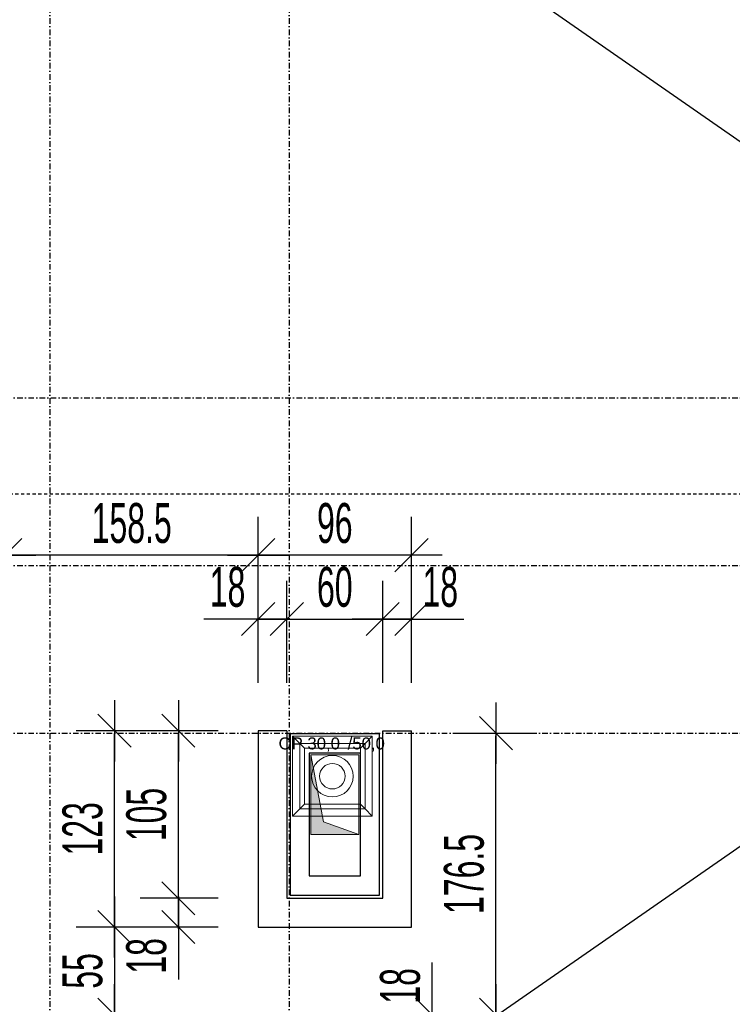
# Model space of a CAD drawing. Header units: millimetres. Extents: x 10513 to 15210, y -3009 to 1704.
# Tile 8 of 18: x 11441 to 11888, y -164 to 453. Entities that reach past the tile are written whole.
import ezdxf

# ---------------------------------------------------------------- set-up
doc = ezdxf.new("R2010")
doc.units = ezdxf.units.MM
doc.header["$LTSCALE"] = 10
doc.linetypes.add('MO', pattern=[0.7, 0.35, -0.17, 0.01, -0.17])
doc.linetypes.add('MP', pattern=[0.36, 0.2, -0.16])
for name, color, linetype in [('BA_wym', 1, 'Continuous'), ('BD_lpm', 1, 'MP'), ('BD_osm', 1, 'MO'), ('BD_wic', 1, 'Continuous'), ('BD_wis', 2, 'Continuous')]:
    doc.layers.add(name, color=color, linetype=linetype)
doc.layers.add('Nowe_A-Przebicia_Nr_pióra__1', color=7, linetype='Continuous', lineweight=13)
doc.layers.add('Nowe_FLUID-WY_Nr_pióra__20', color=1, linetype='Continuous', lineweight=13)
doc.layers.add('Nowe_A-Przebicia_Nr_pióra__102', color=7, linetype='Continuous', lineweight=5, true_color=0xcccccc)
doc.styles.add('BIKWYM', font='bikromsw.shx', dxfattribs={"width": 0.6})
doc.styles.add('STYL_AUTOMATYCZNY_1', font='arial.ttf')
doc.dimstyles.new('BA_KR_100_cm', dxfattribs={"dimtxt": 25, "dimasz": 1.666667, "dimexe": 24, "dimexo": 0, "dimgap": 0, "dimtad": 0, "dimdec": 1, "dimrnd": 0.5, "dimzin": 9, "dimdsep": 46, "dimtxsty": 'BIKWYM', "dimblk": 'WYM-KR', "dimcen": 0, "dimdle": 20, "dimclrd": 256, "dimclre": 256, "dimclrt": 2, "dimadec": 0, "dimazin": 0, "dimtfac": 0.033333, "dimtdec": 1, "dimtmove": 0, "dimatfit": 3, "dimldrblk": 'WYM-KR', "dimfxl": 25, "dimfxlon": 1, "dimtvp": 0.8, "dimtolj": 1, "dimarcsym": 0})

# ---------------------------------------------------------------- blocks, each defined once
blk = doc.blocks.new('*T23')
at = {"layer": 'Nowe_A-Przebicia_Nr_pióra__1', "color": 7, "lineweight": 13, "insert": (0, 0.0111), "char_height": 0.075, "attachment_point": 8, "style": 'STYL_AUTOMATYCZNY_1'}
blk.add_mtext('\\A1;{\\pqc;\\pt0;\\fArial|b0|i0|c238|p0;\\W1.000000;OP 30,0\\fArial|b0|i0|c238|p0;\\W1.000000;\\A1{\\H.66x;\\S^  ;}\\fArial|b0|i0|c238|p0;\\W1.000000; /50,0\\fArial|b0|i0|c238|p0;\\W1.000000;\\A1{\\H.66x;\\S^  ;}\\fArial|b0|i0|c238|p0;\\W1.000000;\\fArial|b0|i0|c238|p0;\\W1.000000;\\A1{\\H.66x;\\S^  ;}}', dxfattribs=at)
blk = doc.blocks.new('WYM-KR')
at = {"color": 7, "linetype": 'ByBlock'}
blk.add_line((6.24, 6.24), (-6.24, -6.24), dxfattribs=at)
at = {"linetype": 'ByBlock'}
blk.add_line((11.52, 0), (-11.52, 0), dxfattribs=at)
blk = doc.blocks.new('*D147')
at = {"layer": 'BA_wym', "lineweight": -2}
for p, q in [((11699.78, -168.48), (11699.78, -137.29)), ((11674.78, -170.15), (11723.78, -170.15)), ((11699.78, -188.15), (11699.78, -170.15)), ((11674.78, -188.15), (11723.78, -188.15)), ((11699.78, -189.81), (11699.78, -191.48))]:
    blk.add_line(p, q, dxfattribs=at)
at = {"layer": 'Defpoints', "color": 0}
for p in [(11659.78, -170.15), (11699.78, -170.15), (11659.78, -188.15)]:
    blk.add_point(p, dxfattribs=at)
at = {"layer": 'BA_wym', "lineweight": -2, "xscale": 1.666666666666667, "yscale": 1.666666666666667, "zscale": 1.666666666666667}
for p, rotation in [((11699.78, -170.15), 270), ((11699.78, -188.15), 90)]:
    blk.add_blockref('WYM-KR', p, dxfattribs=dict(at, rotation=rotation))
at = {"layer": 'BA_wym', "color": 2, "insert": (11679.78, -152.05), "char_height": 25, "attachment_point": 5, "rotation": 90, "style": 'BIKWYM'}
blk.add_mtext('\\A1;18', dxfattribs=at)
blk = doc.blocks.new('*D150')
at = {"layer": 'BA_wym', "lineweight": -2}
for p, q in [((11714.78, -170.15), (11763.78, -170.15)), ((11739.78, -171.81), (11739.78, -300.48)), ((11714.78, -302.15), (11763.78, -302.15))]:
    blk.add_line(p, q, dxfattribs=at)
at = {"layer": 'Defpoints', "color": 0}
for p in [(11699.78, -170.15), (11699.78, -302.15), (11739.78, -302.15)]:
    blk.add_point(p, dxfattribs=at)
at = {"layer": 'BA_wym', "lineweight": -2, "xscale": 1.666666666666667, "yscale": 1.666666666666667, "zscale": 1.666666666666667}
for p, rotation in [((11739.78, -170.15), 90), ((11739.78, -302.15), 270)]:
    blk.add_blockref('WYM-KR', p, dxfattribs=dict(at, rotation=rotation))
at = {"layer": 'BA_wym', "color": 2, "insert": (11719.78, -236.15), "char_height": 25, "attachment_point": 5, "rotation": 90, "style": 'BIKWYM'}
blk.add_mtext('\\A1;132', dxfattribs=at)
blk = doc.blocks.new('*D151')
at = {"layer": 'BA_wym', "lineweight": -2}
for p, q in [((11590.78, 37.85), (11590.78, 101.85)), ((11608.78, 37.85), (11608.78, 101.85)), ((11589.11, 77.85), (11556.81, 77.85)), ((11590.78, 77.85), (11608.78, 77.85)), ((11610.44, 77.85), (11612.11, 77.85))]:
    blk.add_line(p, q, dxfattribs=at)
at = {"layer": 'Defpoints', "color": 0}
for p in [(11608.78, 77.85), (11590.78, 7.85), (11608.78, 7.85)]:
    blk.add_point(p, dxfattribs=at)
at = {"layer": 'BA_wym', "lineweight": -2, "xscale": 1.666666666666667, "yscale": 1.666666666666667, "zscale": 1.666666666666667}
blk.add_blockref('WYM-KR', (11590.78, 77.85), dxfattribs=at)
at = {"layer": 'BA_wym', "lineweight": -2, "xscale": 1.666666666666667, "yscale": 1.666666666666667, "zscale": 1.666666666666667, "rotation": 180}
blk.add_blockref('WYM-KR', (11608.78, 77.85), dxfattribs=at)
at = {"layer": 'BA_wym', "color": 2, "insert": (11571.58, 97.85), "char_height": 25, "attachment_point": 5, "style": 'BIKWYM'}
blk.add_mtext('\\A1;18', dxfattribs=at)
blk = doc.blocks.new('*D152')
at = {"layer": 'BA_wym', "lineweight": -2}
for p, q in [((11608.78, 37.85), (11608.78, 101.85)), ((11668.78, 37.85), (11668.78, 101.85)), ((11610.44, 77.85), (11667.11, 77.85))]:
    blk.add_line(p, q, dxfattribs=at)
at = {"layer": 'Defpoints', "color": 0}
for p in [(11668.78, 77.85), (11608.78, 7.85), (11668.78, 7.85)]:
    blk.add_point(p, dxfattribs=at)
at = {"layer": 'BA_wym', "lineweight": -2, "xscale": 1.666666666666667, "yscale": 1.666666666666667, "zscale": 1.666666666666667, "rotation": 180}
blk.add_blockref('WYM-KR', (11608.78, 77.85), dxfattribs=at)
at = {"layer": 'BA_wym', "lineweight": -2, "xscale": 1.666666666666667, "yscale": 1.666666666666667, "zscale": 1.666666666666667}
blk.add_blockref('WYM-KR', (11668.78, 77.85), dxfattribs=at)
at = {"layer": 'BA_wym', "color": 2, "insert": (11638.78, 97.85), "char_height": 25, "attachment_point": 5, "style": 'BIKWYM'}
blk.add_mtext('\\A1;60', dxfattribs=at)
blk = doc.blocks.new('*D153')
at = {"layer": 'BA_wym', "lineweight": -2}
for p, q in [((11668.78, 37.85), (11668.78, 101.85)), ((11686.78, 37.85), (11686.78, 101.85)), ((11667.11, 77.85), (11665.44, 77.85)), ((11668.78, 77.85), (11686.78, 77.85)), ((11688.44, 77.85), (11719.63, 77.85))]:
    blk.add_line(p, q, dxfattribs=at)
at = {"layer": 'Defpoints', "color": 0}
for p in [(11686.78, 77.85), (11668.78, 7.85), (11686.78, 7.85)]:
    blk.add_point(p, dxfattribs=at)
at = {"layer": 'BA_wym', "lineweight": -2, "xscale": 1.666666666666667, "yscale": 1.666666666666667, "zscale": 1.666666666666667}
blk.add_blockref('WYM-KR', (11668.78, 77.85), dxfattribs=at)
at = {"layer": 'BA_wym', "lineweight": -2, "xscale": 1.666666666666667, "yscale": 1.666666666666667, "zscale": 1.666666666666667, "rotation": 180}
blk.add_blockref('WYM-KR', (11686.78, 77.85), dxfattribs=at)
at = {"layer": 'BA_wym', "color": 2, "insert": (11704.87, 97.85), "char_height": 25, "attachment_point": 5, "style": 'BIKWYM'}
blk.add_mtext('\\A1;18', dxfattribs=at)
blk = doc.blocks.new('*D154')
at = {"layer": 'BA_wym', "lineweight": -2}
for p, q in [((11590.78, 77.85), (11590.78, 141.85)), ((11686.78, 77.85), (11686.78, 141.85)), ((11685.11, 117.85), (11592.44, 117.85))]:
    blk.add_line(p, q, dxfattribs=at)
at = {"layer": 'Defpoints', "color": 0}
for p in [(11590.78, 117.85), (11590.78, 7.85), (11686.78, 7.85)]:
    blk.add_point(p, dxfattribs=at)
at = {"layer": 'BA_wym', "lineweight": -2, "xscale": 1.666666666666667, "yscale": 1.666666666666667, "zscale": 1.666666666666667, "rotation": 180}
blk.add_blockref('WYM-KR', (11590.78, 117.85), dxfattribs=at)
at = {"layer": 'BA_wym', "lineweight": -2, "xscale": 1.666666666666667, "yscale": 1.666666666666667, "zscale": 1.666666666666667}
blk.add_blockref('WYM-KR', (11686.78, 117.85), dxfattribs=at)
at = {"layer": 'BA_wym', "color": 2, "insert": (11638.78, 137.85), "char_height": 25, "attachment_point": 5, "style": 'BIKWYM'}
blk.add_mtext('\\A1;96', dxfattribs=at)
blk = doc.blocks.new('*D155')
at = {"layer": 'BA_wym', "lineweight": -2}
for p, q in [((11432.28, 94.82), (11432.28, 141.85)), ((11590.78, 77.85), (11590.78, 141.85)), ((11589.11, 117.85), (11433.94, 117.85))]:
    blk.add_line(p, q, dxfattribs=at)
at = {"layer": 'Defpoints', "color": 0}
for p in [(11432.28, 117.85), (11432.28, 94.82), (11590.78, 7.85)]:
    blk.add_point(p, dxfattribs=at)
at = {"layer": 'BA_wym', "lineweight": -2, "xscale": 1.666666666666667, "yscale": 1.666666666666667, "zscale": 1.666666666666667, "rotation": 180}
blk.add_blockref('WYM-KR', (11432.28, 117.85), dxfattribs=at)
at = {"layer": 'BA_wym', "lineweight": -2, "xscale": 1.666666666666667, "yscale": 1.666666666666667, "zscale": 1.666666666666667}
blk.add_blockref('WYM-KR', (11590.78, 117.85), dxfattribs=at)
at = {"layer": 'BA_wym', "color": 2, "insert": (11511.53, 137.85), "char_height": 25, "attachment_point": 5, "style": 'BIKWYM'}
blk.add_mtext('\\A1;158.5', dxfattribs=at)
blk = doc.blocks.new('*D156')
at = {"layer": 'BA_wym', "lineweight": -2}
for p, q in [((11565.78, -97.15), (11516.78, -97.15)), ((11540.78, -95.48), (11540.78, -93.81)), ((11540.78, -97.15), (11540.78, -115.15)), ((11565.78, -115.15), (11516.78, -115.15)), ((11540.78, -116.81), (11540.78, -148.01))]:
    blk.add_line(p, q, dxfattribs=at)
at = {"layer": 'Defpoints', "color": 0}
for p in [(11580.78, -97.15), (11540.78, -115.15), (11580.78, -115.15)]:
    blk.add_point(p, dxfattribs=at)
at = {"layer": 'BA_wym', "lineweight": -2, "xscale": 1.666666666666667, "yscale": 1.666666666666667, "zscale": 1.666666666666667}
for p, rotation in [((11540.78, -97.15), 270), ((11540.78, -115.15), 90)]:
    blk.add_blockref('WYM-KR', p, dxfattribs=dict(at, rotation=rotation))
at = {"layer": 'BA_wym', "color": 2, "insert": (11520.78, -133.24), "char_height": 25, "attachment_point": 5, "rotation": 90, "style": 'BIKWYM'}
blk.add_mtext('\\A1;18', dxfattribs=at)
blk = doc.blocks.new('*D157')
at = {"layer": 'BA_wym', "lineweight": -2}
for p, q in [((11565.78, 7.85), (11516.78, 7.85)), ((11540.78, -95.48), (11540.78, 6.19)), ((11565.78, -97.15), (11516.78, -97.15))]:
    blk.add_line(p, q, dxfattribs=at)
at = {"layer": 'Defpoints', "color": 0}
for p in [(11540.78, 7.85), (11580.78, 7.85), (11580.78, -97.15)]:
    blk.add_point(p, dxfattribs=at)
at = {"layer": 'BA_wym', "lineweight": -2, "xscale": 1.666666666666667, "yscale": 1.666666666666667, "zscale": 1.666666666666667}
for p, rotation in [((11540.78, 7.85), 90), ((11540.78, -97.15), 270)]:
    blk.add_blockref('WYM-KR', p, dxfattribs=dict(at, rotation=rotation))
at = {"layer": 'BA_wym', "color": 2, "insert": (11520.78, -44.65), "char_height": 25, "attachment_point": 5, "rotation": 90, "style": 'BIKWYM'}
blk.add_mtext('\\A1;105', dxfattribs=at)
blk = doc.blocks.new('*D158')
at = {"layer": 'BA_wym', "lineweight": -2}
for p, q in [((11525.78, 7.85), (11476.78, 7.85)), ((11500.78, -113.48), (11500.78, 6.19)), ((11525.78, -115.15), (11476.78, -115.15))]:
    blk.add_line(p, q, dxfattribs=at)
at = {"layer": 'Defpoints', "color": 0}
for p in [(11500.78, 7.85), (11540.78, 7.85), (11540.78, -115.15)]:
    blk.add_point(p, dxfattribs=at)
at = {"layer": 'BA_wym', "lineweight": -2, "xscale": 1.666666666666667, "yscale": 1.666666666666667, "zscale": 1.666666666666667}
for p, rotation in [((11500.78, 7.85), 90), ((11500.78, -115.15), 270)]:
    blk.add_blockref('WYM-KR', p, dxfattribs=dict(at, rotation=rotation))
at = {"layer": 'BA_wym', "color": 2, "insert": (11480.78, -53.65), "char_height": 25, "attachment_point": 5, "rotation": 90, "style": 'BIKWYM'}
blk.add_mtext('\\A1;123', dxfattribs=at)
blk = doc.blocks.new('*D166')
at = {"layer": 'BA_wym', "lineweight": -2}
for p, q in [((11525.78, -115.15), (11476.78, -115.15)), ((11500.78, -116.81), (11500.78, -168.48)), ((11525.78, -170.15), (11476.78, -170.15))]:
    blk.add_line(p, q, dxfattribs=at)
at = {"layer": 'Defpoints', "color": 0}
for p in [(11540.78, -115.15), (11500.78, -170.15), (11540.78, -170.15)]:
    blk.add_point(p, dxfattribs=at)
at = {"layer": 'BA_wym', "lineweight": -2, "xscale": 1.666666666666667, "yscale": 1.666666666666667, "zscale": 1.666666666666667}
for p, rotation in [((11500.78, -115.15), 90), ((11500.78, -170.15), 270)]:
    blk.add_blockref('WYM-KR', p, dxfattribs=dict(at, rotation=rotation))
at = {"layer": 'BA_wym', "color": 2, "insert": (11480.78, -142.65), "char_height": 25, "attachment_point": 5, "rotation": 90, "style": 'BIKWYM'}
blk.add_mtext('\\A1;55', dxfattribs=at)
blk = doc.blocks.new('*D231')
at = {"layer": 'BA_wym', "lineweight": -2}
for p, q in [((11714.78, 6.35), (11763.78, 6.35)), ((11739.78, -168.48), (11739.78, 4.69)), ((11714.78, -170.15), (11763.78, -170.15))]:
    blk.add_line(p, q, dxfattribs=at)
at = {"layer": 'Defpoints', "color": 0}
for p in [(11699.78, 6.35), (11739.78, 6.35), (11699.78, -170.15)]:
    blk.add_point(p, dxfattribs=at)
at = {"layer": 'BA_wym', "lineweight": -2, "xscale": 1.666666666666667, "yscale": 1.666666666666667, "zscale": 1.666666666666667}
for p, rotation in [((11739.78, 6.35), 90), ((11739.78, -170.15), 270)]:
    blk.add_blockref('WYM-KR', p, dxfattribs=dict(at, rotation=rotation))
at = {"layer": 'BA_wym', "color": 2, "insert": (11719.78, -81.9), "char_height": 25, "attachment_point": 5, "rotation": 90, "style": 'BIKWYM'}
blk.add_mtext('\\A1;176.5', dxfattribs=at)

msp = doc.modelspace()

# ---------------------------------------------------------------- hatches: boundary and pattern name
at = {"layer": 'Nowe_A-Przebicia_Nr_pióra__102', "linetype": 'Continuous', "lineweight": 5}
msp.add_hatch(color=9, dxfattribs=at).paths.add_polyline_path([(11653.78, -57.15), (11623.78, -57.15), (11623.78, -7.15), (11631.6, -49.32)])

# ---------------------------------------------------------------- linework, layer by layer
at = {"layer": 'BD_lpm'}
msp.add_lwpolyline([(11337.78, 156.35), (13081.31, 156.35)], dxfattribs=at)
at = {"layer": 'BD_osm'}
for points in [[(11460.28, 1462.29), (11460.28, -1247.15)], [(11610.28, 1462.29), (11610.28, -1247.15)], [(10627.78, 216.35), (13792.78, 216.35)], [(10627.78, 111.35), (13792.78, 111.35)], [(10627.78, 6.35), (13792.78, 6.35)]]:
    msp.add_lwpolyline(points, dxfattribs=at)
at = {"layer": 'BD_wic', "color": 1}
for points in [[(10932.78, -731.15), (13487.78, 1043.85)], [(13487.78, -731.15), (10932.78, 1043.85)]]:
    msp.add_lwpolyline(points, dxfattribs=at)
at = {"layer": 'BD_wic', "color": 9}
for points in [[(11610.78, -95.15), (11666.78, -95.15), (11666.78, 5.85), (11610.78, 5.85)], [(11622.78, -83.15), (11654.78, -83.15), (11654.78, -6.15), (11622.78, -6.15)]]:
    msp.add_lwpolyline(points, close=True, dxfattribs=at)
at = {"layer": 'BD_wis'}
for points in [[(11590.78, 7.85), (11590.78, -115.15), (11686.78, -115.15), (11686.78, 7.85)], [(11608.78, 7.85), (11590.78, 7.85)], [(11608.78, 7.85), (11608.78, -97.15), (11668.78, -97.15), (11668.78, 7.85)], [(11668.78, 7.85), (11686.78, 7.85)]]:
    msp.add_lwpolyline(points, dxfattribs=at)
at = {"layer": 'Nowe_A-Przebicia_Nr_pióra__1', "color": 9, "linetype": 'Continuous', "lineweight": 13}
for p, q in [((11631.6, -49.32), (11623.78, -7.15)), ((11623.78, -7.15), (11653.78, -7.15)), ((11623.78, -57.15), (11623.78, -7.15)), ((11653.78, -7.15), (11653.78, -57.15)), ((11653.78, -57.15), (11631.6, -49.32)), ((11653.78, -57.15), (11623.78, -57.15))]:
    msp.add_line(p, q, dxfattribs=at)
at = {"layer": 'Nowe_FLUID-WY_Nr_pióra__20', "color": 9, "linetype": 'Continuous', "lineweight": 13}
for p, q in [((11616.78, -0.15), (11612.28, 4.35)), ((11612.28, 4.35), (11612.28, -45.65)), ((11662.28, 4.35), (11612.28, 4.35)), ((11657.78, -0.15), (11662.28, 4.35)), ((11662.28, -45.65), (11662.28, 4.35)), ((11616.78, -41.15), (11616.78, -0.15)), ((11616.78, -0.15), (11619.78, -3.15)), ((11616.78, -0.15), (11657.78, -0.15)), ((11619.78, -38.15), (11619.78, -3.15)), ((11619.78, -3.15), (11654.78, -3.15)), ((11654.78, -3.15), (11657.78, -0.15)), ((11654.78, -3.15), (11654.78, -38.15)), ((11657.78, -0.15), (11657.78, -41.15)), ((11612.28, -45.65), (11616.78, -41.15)), ((11619.78, -38.15), (11616.78, -41.15)), ((11657.78, -41.15), (11616.78, -41.15)), ((11654.78, -38.15), (11619.78, -38.15)), ((11654.78, -38.15), (11657.78, -41.15)), ((11657.78, -41.15), (11662.28, -45.65)), ((11612.28, -45.65), (11662.28, -45.65))]:
    msp.add_line(p, q, dxfattribs=at)
for radius in [13, 8]:
    msp.add_circle((11637.28, -20.65), radius, dxfattribs=at)

# ---------------------------------------------------------------- block references
at = {"layer": 'Nowe_A-Przebicia_Nr_pióra__1', "color": 9, "lineweight": 13, "xscale": 100, "yscale": 100, "zscale": 100000}
msp.add_blockref('*T23', (11638.78, -7.15), dxfattribs=at)

# ---------------------------------------------------------------- dimensions: what is measured, and where the dimension line sits
at = {"layer": 'BA_wym'}
for base, p1, p2, override, picture, middle in [((11432.28, 117.85), (11590.78, 7.85), (11432.28, 94.82), {"dimtmove": 1, "dimatfit": 1, "dimfxl": 40}, '*D155', (11511.53, 137.85)), ((11590.78, 117.85), (11686.78, 7.85), (11590.78, 7.85), {"dimatfit": 1, "dimfxl": 40}, '*D154', (11638.78, 137.85)), ((11668.78, 77.85), (11608.78, 7.85), (11668.78, 7.85), {"dimtmove": 1, "dimatfit": 1, "dimfxl": 40}, '*D152', (11638.78, 97.85)), ((11686.78, 77.85), (11668.78, 7.85), (11686.78, 7.85), {"dimblk": 'WYM-KR', "dimatfit": 1, "dimfxl": 40}, '*D153', (11704.87, 97.85))]:
    dim = msp.add_linear_dim(base=base, p1=p1, p2=p2, dimstyle='BA_KR_100_cm', override=override, dxfattribs=at)
    dim.commit()
    dim.dimension.update_dxf_attribs({"geometry": picture, "text_midpoint": middle})
dim = msp.add_linear_dim(base=(11608.78, 77.85), p1=(11590.78, 7.85), p2=(11608.78, 7.85), dimstyle='BA_KR_100_cm', override={"dimatfit": 1, "dimfxl": 40}, dxfattribs=at)
dim.commit()
dim.dimension.update_dxf_attribs({"geometry": '*D151', "text_midpoint": (11571.58, 77.85), "dimtype": 160})
for base, p1, p2, override, picture, middle in [((11500.78, 7.85), (11540.78, -115.15), (11540.78, 7.85), {"dimblk": 'WYM-KR', "dimatfit": 1}, '*D158', (11480.78, -53.65)), ((11540.78, 7.85), (11580.78, -97.15), (11580.78, 7.85), {"dimblk": 'WYM-KR', "dimatfit": 1}, '*D157', (11520.78, -44.65)), ((11739.78, 6.35), (11699.78, -170.15), (11699.78, 6.35), {"dimblk": 'WYM-KR', "dimatfit": 1}, '*D231', (11719.78, -81.9)), ((11540.78, -115.15), (11580.78, -97.15), (11580.78, -115.15), {"dimblk": 'WYM-KR', "dimatfit": 1}, '*D156', (11520.78, -133.24)), ((11500.78, -170.15), (11540.78, -115.15), (11540.78, -170.15), {"dimblk": 'WYM-KR', "dimatfit": 1}, '*D166', (11480.78, -142.65)), ((11699.78, -170.15), (11659.78, -188.15), (11659.78, -170.15), {"dimatfit": 1}, '*D147', (11679.78, -152.05)), ((11739.78, -302.15), (11699.78, -170.15), (11699.78, -302.15), {"dimatfit": 1}, '*D150', (11719.78, -236.15))]:
    dim = msp.add_linear_dim(base=base, p1=p1, p2=p2, angle=90, dimstyle='BA_KR_100_cm', override=override, dxfattribs=at)
    dim.commit()
    dim.dimension.update_dxf_attribs({"geometry": picture, "text_midpoint": middle})

doc.saveas('drawing.dxf')
